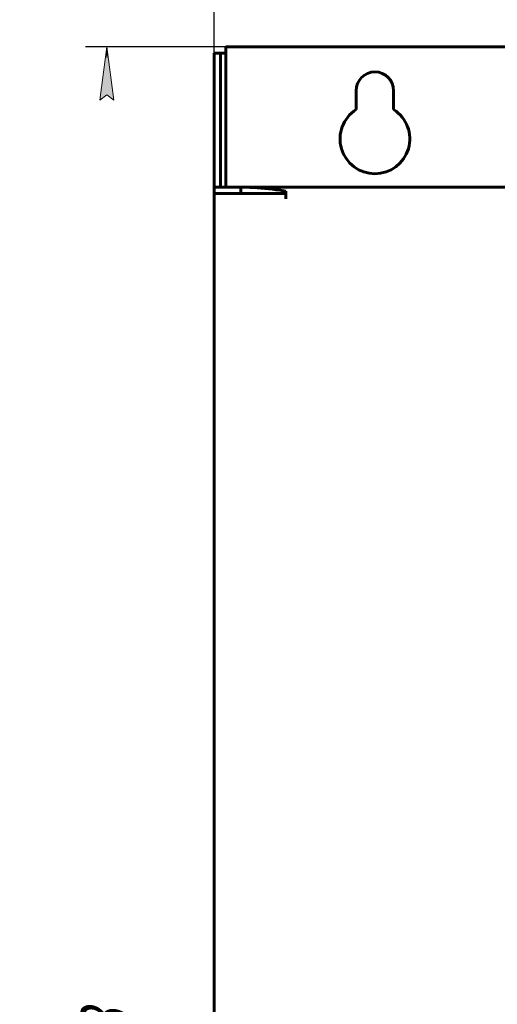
# Model space of a CAD drawing. Header units: millimetres. Extents: x 0 to 594, y 0 to 420.
# Tile 3 of 22: x 113 to 158, y 231 to 323. Entities that reach past the tile are written whole.
import ezdxf

# ---------------------------------------------------------------- set-up
doc = ezdxf.new("R2010")
doc.units = ezdxf.units.MM
doc.linetypes.add('K5LT_BASIC', pattern=[0])
doc.linetypes.add('K5LT_THIN', pattern=[0])
doc.layers.add('Системный слой', color=7, linetype='Continuous')
doc.styles.add('KDIMTEXTSTYLE', font='GOST_AU.SHX', dxfattribs={"width": 0.96, "oblique": 15, "height": 5})
doc.dimstyles.new('KDIMSTYLE (0.50)', dxfattribs={"dimtxt": 5, "dimasz": 1, "dimexe": 2, "dimexo": 0, "dimgap": 1, "dimtad": 1, "dimlfac": 2, "dimtxsty": 'KDIMTEXTSTYLE', "dimsah": 1, "dimcen": 0, "dimdle": 1, "dimadec": 0, "dimazin": 0, "dimtfac": 0.667, "dimtmove": 0, "dimatfit": 3, "dimfxl": 1, "dimtvp": 1, "dimtolj": 1, "dimtzin": 0, "dimarcsym": 0})

# ---------------------------------------------------------------- blocks, each defined once
blk = doc.blocks.new('KDIMARROW_01')
at = {"layer": 'Системный слой'}
blk.add_hatch(color=0, dxfattribs=at).paths.add_polyline_path([(-5, -0.658), (0, 0), (-5, 0.658), (-4.5, 0)])
at = {"layer": 'Системный слой', "color": 0, "linetype": 'K5LT_THIN', "lineweight": 18}
for p, q in [((-4.5, 0), (-5, 0.658)), ((-5, 0.658), (0, 0)), ((0, 0), (-5, -0.658)), ((-5, -0.658), (-4.5, 0)), ((0, 0), (-1, 0))]:
    blk.add_line(p, q, dxfattribs=at)

msp = doc.modelspace()

# ---------------------------------------------------------------- linework, layer by layer
at = {"layer": 'Системный слой', "color": 150, "linetype": 'K5LT_BASIC', "lineweight": 60, "true_color": 0x0080ff}
for p, q in [((131.6177, 319.3875), (131.6177, 319.8875)), ((132.2177, 319.8875), (131.6177, 319.8875)), ((132.2177, 319.8875), (132.2177, 319.3875)), ((132.7177, 319.8875), (132.2177, 319.8875)), ((132.7177, 320.4875), (132.7177, 319.8875)), ((132.7177, 320.4875), (220.5177, 320.4875)), ((132.7177, 319.8875), (132.7177, 307.3875)), ((131.6177, 319.3875), (131.6177, 307.8875)), ((132.2177, 319.3875), (132.2177, 307.8875)), ((144.8677, 314.6262), (144.8677, 316.3875)), ((148.3677, 316.3875), (148.3677, 314.6262)), ((131.6177, 307.3875), (131.6177, 307.8875)), ((132.2177, 307.8875), (132.2177, 307.3875)), ((131.6177, 306.7875), (131.6177, 307.3875)), ((131.6177, 307.3875), (132.3641, 307.3875)), ((132.3641, 306.7875), (131.6177, 306.7875)), ((131.6177, 306.7875), (131.6177, 145.4875)), ((134.0973, 307.3875), (132.3641, 307.3875)), ((132.3641, 306.7875), (132.433, 306.7875)), ((138.0089, 306.7875), (132.433, 306.7875)), ((134.0973, 307.3875), (134.0973, 306.7875)), ((219.1381, 307.3875), (134.0973, 307.3875)), ((138.0089, 306.7875), (138.2936, 306.7875)), ((138.2936, 306.7875), (138.2936, 307.0158)), ((138.2936, 306.7875), (138.2936, 306.2875))]:
    msp.add_line(p, q, dxfattribs=at)
for centre, radius, start, end in [((146.6177, 316.3875), 1.75, 0, 180), ((146.6177, 311.8875), 3.25, 122.57897, 57.42103)]:
    msp.add_arc(centre, radius, start, end, dxfattribs=at)
msp.add_open_spline([(138.2936, 307.0158), (137.8274, 307.0934), (136.8949, 307.2291), (135.4961, 307.3581), (134.5636, 307.3875), (134.0973, 307.3875)], degree=3, dxfattribs=at)

# ---------------------------------------------------------------- dimensions: what is measured, and where the dimension line sits
at = {"layer": 'Системный слой', "color": 7}
msp.add_linear_dim(base=(131.6177, 330.4875), p1=(221.6177, 306.7875), p2=(131.6177, 306.7875), location=(176.6177, 330.4875), text='\\H5.0;\\W0.965;\\Q15;\\H5.0;\\W0.965;\\Q15;\\Q15;Ш', dimstyle='KDIMSTYLE (0.50)', override={"dimexo": 0, "dimblk1": 'KDIMARROW_01', "dimblk2": 'KDIMARROW_01', "dimse1": 0, "dimse2": 0, "dimclrt": 7, "dimtolj": 1}, dxfattribs=at).render()
msp.add_linear_dim(base=(121.6177, 320.4875), p1=(138.5427, 137.3875), p2=(132.7177, 320.4875), angle=90, location=(121.6177, 228.9375), text='\\H5.0;\\W0.965;\\Q15;\\H5.0;\\W0.965;\\Q15;\\Q15;В', dimstyle='KDIMSTYLE (0.50)', override={"dimexo": 0, "dimblk1": 'KDIMARROW_01', "dimblk2": 'KDIMARROW_01', "dimse1": 0, "dimse2": 0, "dimclrt": 7, "dimtolj": 1}, dxfattribs=at).render()

doc.saveas('drawing.dxf')
